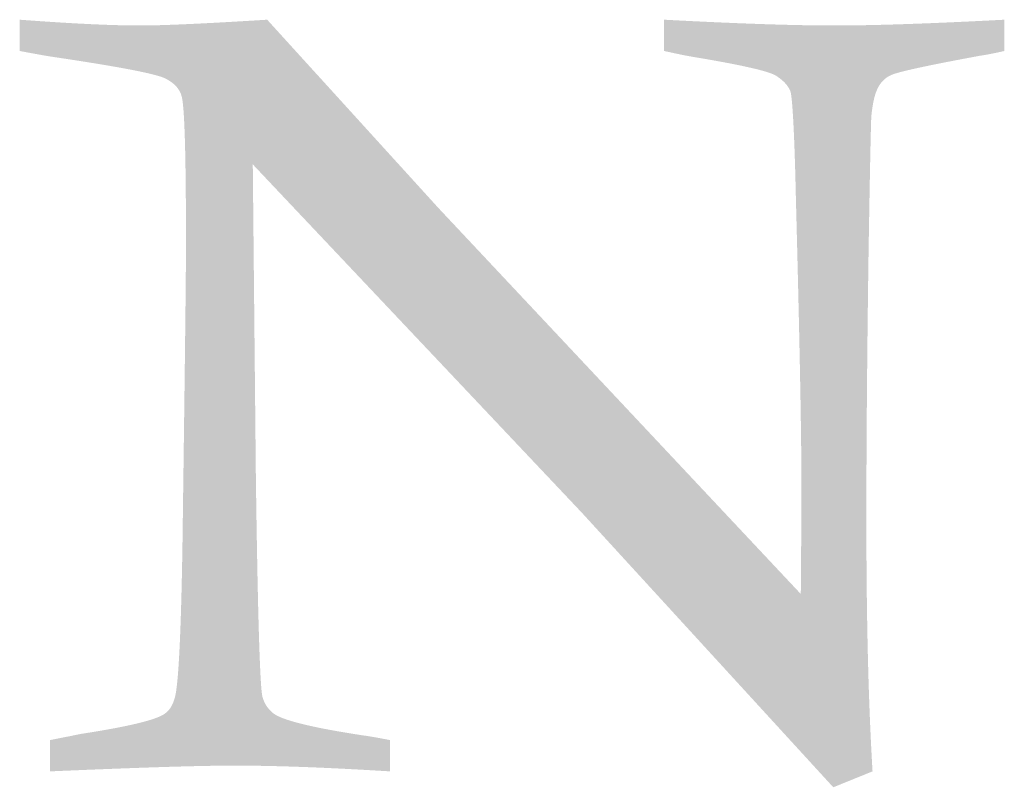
# Model space of a CAD drawing. Header units: millimetres. Extents: x 6612729504 to 6612744462, y 5733542327 to 5733549367.
# Tile 66 of 109: x 6612740879 to 6612740980, y 5733542503 to 5733542582. Entities that reach past the tile are written whole.
import ezdxf

# ---------------------------------------------------------------- set-up
doc = ezdxf.new("R2010")
doc.units = ezdxf.units.MM
doc.header["$MEASUREMENT"] = 0
doc.layers.add('.Magnor tabelka  ramka', color=7, linetype='Continuous')

msp = doc.modelspace()

# ---------------------------------------------------------------- hatches: boundary and pattern name
at = {"layer": '.Magnor tabelka  ramka', "linetype": 'Continuous', "lineweight": 20}
msp.add_hatch(color=7, dxfattribs=at).paths.add_polyline_path([(6612740879.029719, 5733542578.375153), (6612740879.946477, 5733542578.203563), (6612740880.592749, 5733542578.084617), (6612740881.123346, 5733542577.989078), (6612740881.554266, 5733542577.913676), (6612740881.900038, 5733542577.855303), (6612740882.173685, 5733542577.811067), (6612740882.349412, 5733542577.783931), (6612740883.297091, 5733542577.642337), (6612740884.20516, 5733542577.504439), (6612740885.073637, 5733542577.37021), (6612740885.902531, 5733542577.239624), (6612740886.691855, 5733542577.112655), (6612740887.196097, 5733542577.030006), (6612740887.682761, 5733542576.948945), (6612740888.151854, 5733542576.869464), (6612740888.603376, 5733542576.791556), (6612740889.037334, 5733542576.715215), (6612740889.453732, 5733542576.640429), (6612740889.852571, 5733542576.567194), (6612740890.233857, 5733542576.495502), (6612740890.597595, 5733542576.425343), (6612740890.943787, 5733542576.356709), (6612740891.272436, 5733542576.289597), (6612740891.583548, 5733542576.223993), (6612740891.877126, 5733542576.159894), (6612740892.153173, 5733542576.09729), (6612740892.284624, 5733542576.066547), (6612740892.411695, 5733542576.036174), (6612740892.534383, 5733542576.006172), (6612740892.652693, 5733542575.976539), (6612740892.766623, 5733542575.947273), (6612740892.876173, 5733542575.918376), (6612740892.981344, 5733542575.889844), (6612740893.082139, 5733542575.861677), (6612740893.178554, 5733542575.833876), (6612740893.270593, 5733542575.806435), (6612740893.358254, 5733542575.779359), (6612740893.441541, 5733542575.752643), (6612740893.52045, 5733542575.726288), (6612740893.594984, 5733542575.700294), (6612740893.665144, 5733542575.674656), (6612740893.730927, 5733542575.649377), (6612740893.792341, 5733542575.624453), (6612740893.849379, 5733542575.599886), (6612740893.902042, 5733542575.575673), (6612740893.950336, 5733542575.551812), (6612740894.032683, 5733542575.507749), (6612740894.115512, 5733542575.46179), (6612740894.196099, 5733542575.415088), (6612740894.274452, 5733542575.367645), (6612740894.350574, 5733542575.319464), (6612740894.424469, 5733542575.270549), (6612740894.496143, 5733542575.220904), (6612740894.565602, 5733542575.170528), (6612740894.63285, 5733542575.119429), (6612740894.69789, 5733542575.067608), (6612740894.729584, 5733542575.041426), (6612740894.76073, 5733542575.015066), (6612740894.791324, 5733542574.988526), (6612740894.821371, 5733542574.961808), (6612740894.850869, 5733542574.934912), (6612740894.879822, 5733542574.907837), (6612740894.908225, 5733542574.880586), (6612740894.936084, 5733542574.853157), (6612740894.963396, 5733542574.825552), (6612740894.990164, 5733542574.79777), (6612740895.016388, 5733542574.769812), (6612740895.042067, 5733542574.741678), (6612740895.067204, 5733542574.713369), (6612740895.091798, 5733542574.684887), (6612740895.11585, 5733542574.656228), (6612740895.139361, 5733542574.627397), (6612740895.162331, 5733542574.598392), (6612740895.184761, 5733542574.569211), (6612740895.206651, 5733542574.53986), (6612740895.228003, 5733542574.510336), (6612740895.248816, 5733542574.480639), (6612740895.26909, 5733542574.450771), (6612740895.28883, 5733542574.420732), (6612740895.308031, 5733542574.390521), (6612740895.326698, 5733542574.36014), (6612740895.344827, 5733542574.329588), (6612740895.362423, 5733542574.298868), (6612740895.379486, 5733542574.267976), (6612740895.41201, 5733542574.205688), (6612740895.442405, 5733542574.142727), (6612740895.470676, 5733542574.079096), (6612740895.496828, 5733542574.014796), (6612740895.520865, 5733542573.949836), (6612740895.542792, 5733542573.884212), (6612740895.562615, 5733542573.817931), (6612740895.580338, 5733542573.750994), (6612740895.587697, 5733542573.720382), (6612740895.601435, 5733542573.670448), (6612740895.614954, 5733542573.614573), (6612740895.628256, 5733542573.552754), (6612740895.641339, 5733542573.484994), (6612740895.654205, 5733542573.411292), (6612740895.666851, 5733542573.331653), (6612740895.679279, 5733542573.246075), (6612740895.691491, 5733542573.15456), (6612740895.703485, 5733542573.057108), (6612740895.715261, 5733542572.953723), (6612740895.726819, 5733542572.844404), (6612740895.738159, 5733542572.729154), (6612740895.749281, 5733542572.607971), (6612740895.760185, 5733542572.480858), (6612740895.770873, 5733542572.347817), (6612740895.781342, 5733542572.208849), (6612740895.791595, 5733542572.063954), (6612740895.811445, 5733542571.75639), (6612740895.830428, 5733542571.425133), (6612740895.84854, 5733542571.070195), (6612740895.865786, 5733542570.691584), (6612740895.88216, 5733542570.289307), (6612740895.897669, 5733542569.863377), (6612740895.912308, 5733542569.413802), (6612740895.92608, 5733542568.94059), (6612740895.938985, 5733542568.443753), (6612740895.951022, 5733542567.923298), (6612740895.962194, 5733542567.379235), (6612740895.9725, 5733542566.811573), (6612740895.986336, 5733542565.915854), (6612740895.998226, 5733542564.967091), (6612740896.008168, 5733542563.965314), (6612740896.016168, 5733542562.910555), (6612740896.022224, 5733542561.802847), (6612740896.026339, 5733542560.64222), (6612740896.028513, 5733542559.428705), (6612740896.02881, 5733542558.491651), (6612740896.026949, 5733542557.848475), (6612740896.021135, 5733542556.836402), (6612740896.011451, 5733542555.593092), (6612740895.99473, 5733542553.795874), (6612740895.972449, 5733542551.665647), (6612740895.939439, 5733542548.759474), (6612740895.898887, 5733542545.399989), (6612740895.843321, 5733542541.00547), (6612740895.777938, 5733542536.018801), (6612740895.713593, 5733542531.236204), (6612740895.694842, 5733542529.730393), (6612740895.674159, 5733542528.286075), (6612740895.659306, 5733542527.357342), (6612740895.643602, 5733542526.455915), (6612740895.627055, 5733542525.581785), (6612740895.609666, 5733542524.734947), (6612740895.591442, 5733542523.915387), (6612740895.572385, 5733542523.123097), (6612740895.552498, 5733542522.35807), (6612740895.531789, 5733542521.620296), (6612740895.510258, 5733542520.909765), (6612740895.487909, 5733542520.22647), (6612740895.464748, 5733542519.5704), (6612740895.440781, 5733542518.941547), (6612740895.416007, 5733542518.339903), (6612740895.390432, 5733542517.765457), (6612740895.364059, 5733542517.218203), (6612740895.336895, 5733542516.698128), (6612740895.308943, 5733542516.205224), (6612740895.280205, 5733542515.739485), (6612740895.265543, 5733542515.516798), (6612740895.250686, 5733542515.3009), (6612740895.235635, 5733542515.091785), (6612740895.22039, 5733542514.889459), (6612740895.204952, 5733542514.693913), (6612740895.189322, 5733542514.505154), (6612740895.173498, 5733542514.323174), (6612740895.157483, 5733542514.147976), (6612740895.141278, 5733542513.979557), (6612740895.12488, 5733542513.817916), (6612740895.108294, 5733542513.663053), (6612740895.091517, 5733542513.514966), (6612740895.074552, 5733542513.373654), (6612740895.057397, 5733542513.239115), (6612740895.040054, 5733542513.111352), (6612740895.022523, 5733542512.990357), (6612740895.004806, 5733542512.876133), (6612740894.986901, 5733542512.76868), (6612740894.968809, 5733542512.667994), (6612740894.950533, 5733542512.574078), (6612740894.932072, 5733542512.486925), (6612740894.915143, 5733542512.413602), (6612740894.884765, 5733542512.303071), (6612740894.852985, 5733542512.195744), (6612740894.819777, 5733542512.091604), (6612740894.785113, 5733542511.990643), (6612740894.748964, 5733542511.892843), (6612740894.711308, 5733542511.798193), (6612740894.685352, 5733542511.736835), (6612740894.658705, 5733542511.676867), (6612740894.631357, 5733542511.618284), (6612740894.603304, 5733542511.561081), (6612740894.574535, 5733542511.505257), (6612740894.545044, 5733542511.450807), (6612740894.51482, 5733542511.397726), (6612740894.483858, 5733542511.346009), (6612740894.452149, 5733542511.295653), (6612740894.419686, 5733542511.246655), (6612740894.386459, 5733542511.199011), (6612740894.352462, 5733542511.152715), (6612740894.317684, 5733542511.107765), (6612740894.282119, 5733542511.064155), (6612740894.245761, 5733542511.021881), (6612740894.208598, 5733542510.980943), (6612740894.170626, 5733542510.941331), (6612740894.131832, 5733542510.903046), (6612740894.092212, 5733542510.86608), (6612740894.051758, 5733542510.830433), (6612740894.01046, 5733542510.796098), (6612740893.968309, 5733542510.76307), (6612740893.927296, 5733542510.732775), (6612740893.889174, 5733542510.702297), (6612740893.847999, 5733542510.671741), (6612740893.803769, 5733542510.641109), (6612740893.756486, 5733542510.610401), (6612740893.706148, 5733542510.579614), (6612740893.65276, 5733542510.548751), (6612740893.596317, 5733542510.517808), (6612740893.536824, 5733542510.486789), (6612740893.474281, 5733542510.455691), (6612740893.408688, 5733542510.424516), (6612740893.340044, 5733542510.393263), (6612740893.268353, 5733542510.361932), (6612740893.19361, 5733542510.330523), (6612740893.115823, 5733542510.299034), (6612740893.034986, 5733542510.267469), (6612740892.951105, 5733542510.235826), (6612740892.864176, 5733542510.204103), (6612740892.774204, 5733542510.172305), (6612740892.681186, 5733542510.140427), (6612740892.585123, 5733542510.108469), (6612740892.486019, 5733542510.076434), (6612740892.38387, 5733542510.04432), (6612740892.27868, 5733542510.012127), (6612740892.170449, 5733542509.979856), (6612740892.059175, 5733542509.947506), (6612740891.944863, 5733542509.915078), (6612740891.827511, 5733542509.882571), (6612740891.707118, 5733542509.849985), (6612740891.583689, 5733542509.817319), (6612740891.45722, 5733542509.784575), (6612740891.327715, 5733542509.751752), (6612740891.195173, 5733542509.718849), (6612740891.059595, 5733542509.685868), (6612740890.92098, 5733542509.652806), (6612740890.63465, 5733542509.586448), (6612740890.336185, 5733542509.519769), (6612740890.02559, 5733542509.452774), (6612740889.702872, 5733542509.38546), (6612740889.368033, 5733542509.317826), (6612740889.021082, 5733542509.249874), (6612740888.66202, 5733542509.1816), (6612740888.290853, 5733542509.113008), (6612740887.907586, 5733542509.044093), (6612740887.512223, 5733542508.974855), (6612740887.104773, 5733542508.9053), (6612740886.685236, 5733542508.835419), (6612740886.253619, 5733542508.765216), (6612740885.809929, 5733542508.694689), (6612740885.375347, 5733542508.627096), (6612740884.05407, 5733542508.361679), (6612740883.180473, 5733542508.188264), (6612740882.310887, 5733542508.017971), (6612740882.118047, 5733542507.980537), (6612740882.118047, 5733542504.784884), (6612740883.775896, 5733542504.855763), (6612740885.370033, 5733542504.922229), (6612740886.900509, 5733542504.984253), (6612740888.367366, 5733542505.041815), (6612740889.77065, 5733542505.094893), (6612740891.110408, 5733542505.143461), (6612740892.386685, 5733542505.187499), (6612740893.30226, 5733542505.21754), (6612740894.182174, 5733542505.245008), (6612740895.026444, 5733542505.269895), (6612740895.835089, 5733542505.292192), (6612740896.60813, 5733542505.311888), (6612740897.345585, 5733542505.32897), (6612740898.047474, 5733542505.343434), (6612740898.713816, 5733542505.355268), (6612740899.34463, 5733542505.364462), (6612740899.939938, 5733542505.371005), (6612740900.499753, 5733542505.374889), (6612740901.00861, 5733542505.376108), (6612740901.623394, 5733542505.374764), (6612740902.251024, 5733542505.370745), (6612740902.89151, 5733542505.364058), (6612740903.544857, 5733542505.354717), (6612740904.211075, 5733542505.342733), (6612740904.890171, 5733542505.328119), (6612740905.582151, 5733542505.310888), (6612740906.28703, 5733542505.291049), (6612740907.004807, 5733542505.268615), (6612740907.735499, 5733542505.243596), (6612740908.479106, 5733542505.216009), (6612740909.23564, 5733542505.18586), (6612740910.005111, 5733542505.153166), (6612740910.787521, 5733542505.117934), (6612740911.582884, 5733542505.080177), (6612740912.391205, 5733542505.03991), (6612740913.212492, 5733542504.997143), (6612740914.046756, 5733542504.951886), (6612740914.893999, 5733542504.904155), (6612740915.754235, 5733542504.853955), (6612740916.627471, 5733542504.801307), (6612740916.894404, 5733542504.784884), (6612740916.894404, 5733542507.980537), (6612740916.334351, 5733542508.088051), (6612740915.870466, 5733542508.175028), (6612740915.489978, 5733542508.244326), (6612740915.181583, 5733542508.298614), (6612740914.896033, 5733542508.346844), (6612740914.66942, 5733542508.383262), (6612740914.459521, 5733542508.415051), (6612740914.266307, 5733542508.442129), (6612740914.12063, 5733542508.460722), (6612740913.636353, 5733542508.535396), (6612740913.164818, 5733542508.609831), (6612740912.706023, 5733542508.68403), (6612740912.259968, 5733542508.757993), (6612740911.826648, 5733542508.831718), (6612740911.406062, 5733542508.90521), (6612740910.998211, 5733542508.978467), (6612740910.603088, 5733542509.051491), (6612740910.220696, 5733542509.124281), (6612740909.851029, 5733542509.196839), (6612740909.494087, 5733542509.269167), (6612740909.14987, 5733542509.341262), (6612740908.98253, 5733542509.377224), (6612740908.818371, 5733542509.413129), (6612740908.657392, 5733542509.448977), (6612740908.499592, 5733542509.484767), (6612740908.344971, 5733542509.5205), (6612740908.193529, 5733542509.556175), (6612740908.045267, 5733542509.591792), (6612740907.900182, 5733542509.627356), (6612740907.758277, 5733542509.662861), (6612740907.619549, 5733542509.698309), (6612740907.483997, 5733542509.733702), (6612740907.351624, 5733542509.769037), (6612740907.222428, 5733542509.804316), (6612740907.09641, 5733542509.839539), (6612740906.973568, 5733542509.874706), (6612740906.853903, 5733542509.909816), (6612740906.737412, 5733542509.94487), (6612740906.624101, 5733542509.979869), (6612740906.513963, 5733542510.014812), (6612740906.407001, 5733542510.049699), (6612740906.303214, 5733542510.08453), (6612740906.202602, 5733542510.119305), (6612740906.105165, 5733542510.154025), (6612740906.010905, 5733542510.18869), (6612740905.919817, 5733542510.2233), (6612740905.831903, 5733542510.257854), (6612740905.747162, 5733542510.292354), (6612740905.665597, 5733542510.326798), (6612740905.587203, 5733542510.361188), (6612740905.511983, 5733542510.395521), (6612740905.439936, 5733542510.429801), (6612740905.371061, 5733542510.464026), (6612740905.305359, 5733542510.498197), (6612740905.242829, 5733542510.532312), (6612740905.183471, 5733542510.566375), (6612740905.127285, 5733542510.600381), (6612740905.074269, 5733542510.634336), (6612740905.024425, 5733542510.668235), (6612740904.977751, 5733542510.702079), (6612740904.938094, 5733542510.732775), (6612740904.885291, 5733542510.776589), (6612740904.833737, 5733542510.821035), (6612740904.783428, 5733542510.866107), (6612740904.734358, 5733542510.911797), (6612740904.686522, 5733542510.958099), (6612740904.639917, 5733542511.005008), (6612740904.59454, 5733542511.052513), (6612740904.550381, 5733542511.100613), (6612740904.507439, 5733542511.149299), (6612740904.465709, 5733542511.198565), (6612740904.425186, 5733542511.248405), (6612740904.385865, 5733542511.298814), (6612740904.347742, 5733542511.349781), (6612740904.310812, 5733542511.401305), (6612740904.275071, 5733542511.453378), (6612740904.240515, 5733542511.505992), (6612740904.207136, 5733542511.559142), (6612740904.174932, 5733542511.612822), (6612740904.143898, 5733542511.667025), (6612740904.11403, 5733542511.721745), (6612740904.08532, 5733542511.776976), (6612740904.057769, 5733542511.83271), (6612740904.031367, 5733542511.888943), (6612740904.006112, 5733542511.945665), (6612740903.982, 5733542512.002874), (6612740903.959026, 5733542512.060561), (6612740903.937183, 5733542512.11872), (6612740903.91647, 5733542512.177346), (6612740903.896878, 5733542512.236433), (6612740903.878406, 5733542512.295971), (6612740903.852783, 5733542512.386115), (6612740903.845517, 5733542512.413602), (6612740903.833663, 5733542512.462749), (6612740903.821841, 5733542512.521482), (6612740903.810055, 5733542512.589804), (6612740903.798301, 5733542512.667709), (6612740903.786581, 5733542512.755203), (6612740903.774897, 5733542512.852281), (6612740903.763248, 5733542512.958943), (6612740903.751635, 5733542513.075192), (6612740903.740058, 5733542513.201026), (6612740903.728518, 5733542513.336446), (6612740903.717015, 5733542513.481451), (6612740903.70555, 5733542513.63604), (6612740903.694122, 5733542513.800215), (6612740903.682734, 5733542513.973973), (6612740903.660073, 5733542514.350246), (6612740903.637573, 5733542514.764856), (6612740903.615234, 5733542515.217802), (6612740903.593063, 5733542515.709085), (6612740903.57106, 5733542516.238701), (6612740903.549232, 5733542516.806654), (6612740903.52758, 5733542517.412937), (6612740903.50611, 5733542518.057552), (6612740903.484823, 5733542518.740499), (6612740903.463724, 5733542519.461776), (6612740903.432435, 5733542520.615558), (6612740903.401587, 5733542521.855577), (6612740903.371193, 5733542523.181831), (6612740903.341266, 5733542524.594315), (6612740903.311815, 5733542526.093028), (6612740903.282854, 5733542527.677966), (6612740903.254396, 5733542529.349125), (6612740903.226452, 5733542531.106502), (6612740903.199032, 5733542532.950093), (6612740903.172733, 5733542534.842844), (6612740902.857669, 5733542566.793556), (6612740936.520285, 5733542531.180499), (6612740962.197665, 5733542503.15939), (6612740966.211079, 5733542504.784884), (6612740966.172121, 5733542505.445106), (6612740966.134413, 5733542506.114393), (6612740966.097955, 5733542506.792749), (6612740966.062742, 5733542507.480181), (6612740966.028778, 5733542508.17669), (6612740965.99606, 5733542508.88228), (6612740965.964588, 5733542509.596957), (6612740965.934362, 5733542510.320729), (6612740965.90538, 5733542511.053594), (6612740965.877643, 5733542511.795559), (6612740965.85115, 5733542512.546629), (6612740965.825896, 5733542513.306808), (6612740965.801888, 5733542514.076099), (6612740965.779119, 5733542514.85451), (6612740965.757592, 5733542515.642041), (6612740965.737307, 5733542516.438699), (6612740965.718259, 5733542517.244488), (6612740965.70045, 5733542518.059411), (6612740965.68388, 5733542518.883474), (6612740965.668548, 5733542519.716681), (6612740965.654452, 5733542520.559038), (6612740965.641592, 5733542521.410545), (6612740965.629971, 5733542522.27121), (6612740965.619581, 5733542523.141037), (6612740965.610429, 5733542524.020029), (6612740965.602509, 5733542524.908191), (6612740965.595821, 5733542525.805527), (6612740965.590368, 5733542526.712043), (6612740965.586146, 5733542527.627742), (6612740965.583156, 5733542528.552628), (6612740965.580976, 5733542529.957194), (6612740965.581413, 5733542531.593584), (6612740965.583831, 5733542533.208765), (6612740965.588116, 5733542534.830559), (6612740965.594205, 5733542536.459019), (6612740965.602036, 5733542538.094201), (6612740965.614181, 5733542540.147707), (6612740965.628828, 5733542542.211904), (6612740965.645857, 5733542544.286892), (6612740965.665145, 5733542546.372777), (6612740965.686572, 5733542548.469666), (6612740965.710015, 5733542550.577659), (6612740965.740637, 5733542553.122061), (6612740965.773779, 5733542555.682788), (6612740965.790686, 5733542556.929925), (6612740965.844135, 5733542560.172558), (6612740965.887382, 5733542562.680666), (6612740965.927183, 5733542564.881996), (6612740965.963394, 5733542566.777), (6612740965.995864, 5733542568.366128), (6612740966.020606, 5733542569.485126), (6612740966.042397, 5733542570.380017), (6612740966.058233, 5733542570.954767), (6612740966.069345, 5733542571.302766), (6612740966.079039, 5733542571.551475), (6612740966.085183, 5733542571.670038), (6612740966.106921, 5733542571.890903), (6612740966.130585, 5733542572.10486), (6612740966.15616, 5733542572.311938), (6612740966.174266, 5733542572.446184), (6612740966.193213, 5733542572.577394), (6612740966.212996, 5733542572.705574), (6612740966.23361, 5733542572.830736), (6612740966.255054, 5733542572.952888), (6612740966.277324, 5733542573.072038), (6612740966.300413, 5733542573.188193), (6612740966.32432, 5733542573.301363), (6612740966.34904, 5733542573.411556), (6612740966.374568, 5733542573.518781), (6612740966.400902, 5733542573.623045), (6612740966.428038, 5733542573.724358), (6612740966.455971, 5733542573.822728), (6612740966.484696, 5733542573.918162), (6612740966.514212, 5733542574.010671), (6612740966.544515, 5733542574.100262), (6612740966.575598, 5733542574.186943), (6612740966.60746, 5733542574.270722), (6612740966.640096, 5733542574.35161), (6612740966.6735, 5733542574.429613), (6612740966.707672, 5733542574.504743), (6612740966.742607, 5733542574.577003), (6612740966.778301, 5733542574.646404), (6612740966.81475, 5733542574.712955), (6612740966.851948, 5733542574.776664), (6612740966.870828, 5733542574.807455), (6612740966.889894, 5733542574.83754), (6612740966.909144, 5733542574.866919), (6612740966.946395, 5733542574.921026), (6612740966.985681, 5733542574.980401), (6612740967.026319, 5733542575.038506), (6612740967.068279, 5733542575.095318), (6612740967.111536, 5733542575.150818), (6612740967.156065, 5733542575.204984), (6612740967.20184, 5733542575.257793), (6612740967.248836, 5733542575.309226), (6612740967.297025, 5733542575.359261), (6612740967.346382, 5733542575.407873), (6612740967.396878, 5733542575.455047), (6612740967.448491, 5733542575.500754), (6612740967.501193, 5733542575.544979), (6612740967.55496, 5733542575.5877), (6612740967.609763, 5733542575.62889), (6612740967.665577, 5733542575.668535), (6612740967.722376, 5733542575.706608), (6612740967.780133, 5733542575.743092), (6612740967.838825, 5733542575.777958), (6612740967.898423, 5733542575.811194), (6612740967.958902, 5733542575.842772), (6612740968.020236, 5733542575.872674), (6612740968.03897, 5733542575.881394), (6612740968.07045, 5733542575.897301), (6612740968.105479, 5733542575.913696), (6612740968.14406, 5733542575.930578), (6612740968.186194, 5733542575.947948), (6612740968.231882, 5733542575.965806), (6612740968.281123, 5733542575.984153), (6612740968.33392, 5733542576.002988), (6612740968.390272, 5733542576.022313), (6612740968.45018, 5733542576.042129), (6612740968.513644, 5733542576.062432), (6612740968.65125, 5733542576.104516), (6612740968.803095, 5733542576.148564), (6612740968.969184, 5733542576.194585), (6612740969.149525, 5733542576.242579), (6612740969.344124, 5733542576.29255), (6612740969.552987, 5733542576.344501), (6612740969.776121, 5733542576.398438), (6612740970.013533, 5733542576.454361), (6612740970.265229, 5733542576.512276), (6612740970.669566, 5733542576.602891), (6612740971.106081, 5733542576.698006), (6612740971.574789, 5733542576.797635), (6612740972.075718, 5733542576.901788), (6612740972.608885, 5733542577.010479), (6612740973.174314, 5733542577.123717), (6612740973.772025, 5733542577.241516), (6612740974.402043, 5733542577.363889), (6612740975.064387, 5733542577.490847), (6612740975.759079, 5733542577.6224), (6612740976.486141, 5733542577.758564), (6612740977.221878, 5733542577.894971), (6612740977.40546, 5733542577.922026), (6612740977.61011, 5733542577.954674), (6612740977.835832, 5733542577.993208), (6612740978.082624, 5733542578.037914), (6612740978.310934, 5733542578.08137), (6612740978.554729, 5733542578.129755), (6612740978.814011, 5733542578.183256), (6612740979.088778, 5733542578.242053), (6612740979.379034, 5733542578.30633), (6612740979.679987, 5733542578.375153), (6612740979.679987, 5733542581.570807), (6612740978.310044, 5733542581.499928), (6612740977.30743, 5733542581.449666), (6612740976.326109, 5733542581.401896), (6612740975.366085, 5733542581.356629), (6612740974.427361, 5733542581.313877), (6612740973.509935, 5733542581.273647), (6612740972.613813, 5733542581.23595), (6612740971.738997, 5733542581.200795), (6612740970.885486, 5733542581.168193), (6612740970.053284, 5733542581.138152), (6612740969.242392, 5733542581.110683), (6612740968.452812, 5733542581.085797), (6612740967.684546, 5733542581.063501), (6612740966.937598, 5733542581.043806), (6612740966.211967, 5733542581.026722), (6612740965.507659, 5733542581.012258), (6612740964.824671, 5733542581.000423), (6612740964.163006, 5733542580.99123), (6612740963.52267, 5733542580.984686), (6612740962.903661, 5733542580.980803), (6612740962.323932, 5733542580.979584), (6612740961.70576, 5733542580.980927), (6612740961.068059, 5733542580.984947), (6612740960.410813, 5733542580.991635), (6612740959.734, 5733542581.000975), (6612740959.0376, 5733542581.012958), (6612740958.321589, 5733542581.027572), (6612740957.585951, 5733542581.044804), (6612740956.830664, 5733542581.064644), (6612740956.055705, 5733542581.087078), (6612740955.261056, 5733542581.112095), (6612740954.446696, 5733542581.139684), (6612740953.612606, 5733542581.169831), (6612740952.758764, 5733542581.202527), (6612740951.885149, 5733542581.23776), (6612740950.991741, 5733542581.275515), (6612740950.078519, 5733542581.315782), (6612740949.145463, 5733542581.358549), (6612740948.192554, 5733542581.403806), (6612740947.219768, 5733542581.451539), (6612740946.227087, 5733542581.501736), (6612740944.904, 5733542581.570807), (6612740944.904, 5733542578.375153), (6612740945.584747, 5733542578.22671), (6612740946.10368, 5733542578.115637), (6612740946.533262, 5733542578.025827), (6612740946.88541, 5733542577.95431), (6612740947.170672, 5733542577.898312), (6612740947.434642, 5733542577.848589), (6612740947.643992, 5733542577.811067), (6612740947.803669, 5733542577.783931), (6612740948.495679, 5733542577.667792), (6612740949.15904, 5733542577.554129), (6612740949.793773, 5733542577.442932), (6612740950.399894, 5733542577.334182), (6612740950.788091, 5733542577.263036), (6612740951.163587, 5733542577.192969), (6612740951.526389, 5733542577.123975), (6612740951.876499, 5733542577.056052), (6612740952.213928, 5733542576.989193), (6612740952.538678, 5733542576.923397), (6612740952.850755, 5733542576.858659), (6612740953.150167, 5733542576.794973), (6612740953.436917, 5733542576.732336), (6612740953.711014, 5733542576.670745), (6612740953.972461, 5733542576.610193), (6612740954.221264, 5733542576.55068), (6612740954.457431, 5733542576.492198), (6612740954.680964, 5733542576.434745), (6612740954.891872, 5733542576.378315), (6612740954.992594, 5733542576.350483), (6612740955.09016, 5733542576.322906), (6612740955.184573, 5733542576.295583), (6612740955.275833, 5733542576.268513), (6612740955.363941, 5733542576.241696), (6612740955.448898, 5733542576.215129), (6612740955.530704, 5733542576.188816), (6612740955.60936, 5733542576.162756), (6612740955.684866, 5733542576.136945), (6612740955.757224, 5733542576.111384), (6612740955.826434, 5733542576.086074), (6612740955.892495, 5733542576.061014), (6612740955.955413, 5733542576.036201), (6612740956.015183, 5733542576.011637), (6612740956.07181, 5733542575.987319), (6612740956.12529, 5733542575.96325), (6612740956.175628, 5733542575.939428), (6612740956.222824, 5733542575.915853), (6612740956.266876, 5733542575.892521), (6612740956.307788, 5733542575.869434), (6612740956.345559, 5733542575.846594), (6612740956.443743, 5733542575.782438), (6612740956.508948, 5733542575.7385), (6612740956.57277, 5733542575.694245), (6612740956.635204, 5733542575.649673), (6612740956.696248, 5733542575.604786), (6612740956.755898, 5733542575.559581), (6612740956.814153, 5733542575.514056), (6612740956.871008, 5733542575.468217), (6612740956.926458, 5733542575.422057), (6612740956.980503, 5733542575.375579), (6612740957.033136, 5733542575.328782), (6612740957.08436, 5733542575.281668), (6612740957.134166, 5733542575.234233), (6612740957.182553, 5733542575.186481), (6612740957.229517, 5733542575.138408), (6612740957.275057, 5733542575.090014), (6612740957.319166, 5733542575.0413), (6612740957.361845, 5733542574.992267), (6612740957.403089, 5733542574.942912), (6612740957.442893, 5733542574.893237), (6612740957.481256, 5733542574.84324), (6612740957.518175, 5733542574.79292), (6612740957.553643, 5733542574.742282), (6612740957.587664, 5733542574.691319), (6612740957.620228, 5733542574.640037), (6612740957.651334, 5733542574.58843), (6612740957.680981, 5733542574.5365), (6612740957.709162, 5733542574.484248), (6612740957.735876, 5733542574.431672), (6612740957.76112, 5733542574.378775), (6612740957.78489, 5733542574.325551), (6612740957.806195, 5733542574.274467), (6612740957.816072, 5733542574.244409), (6612740957.825949, 5733542574.209897), (6612740957.835822, 5733542574.170933), (6612740957.84569, 5733542574.127515), (6612740957.855553, 5733542574.079643), (6612740957.865407, 5733542574.02732), (6612740957.875252, 5733542573.970542), (6612740957.885087, 5733542573.90931), (6612740957.894911, 5733542573.843627), (6612740957.914515, 5733542573.698894), (6612740957.934056, 5733542573.536344), (6612740957.953519, 5733542573.355973), (6612740957.972893, 5733542573.157782), (6612740957.992168, 5733542572.941767), (6612740958.011333, 5733542572.70793), (6612740958.030374, 5733542572.456264), (6612740958.049278, 5733542572.186771), (6612740958.068037, 5733542571.899449), (6612740958.095875, 5733542571.435032), (6612740958.123319, 5733542570.93049), (6612740958.150325, 5733542570.38582), (6612740958.176861, 5733542569.801012), (6612740958.202882, 5733542569.176062), (6612740958.22835, 5733542568.510964), (6612740958.253226, 5733542567.805716), (6612740958.277472, 5733542567.060309), (6612740958.301045, 5733542566.274738), (6612740958.323912, 5733542565.449), (6612740958.346027, 5733542564.583086), (6612740958.367355, 5733542563.676994), (6612740958.373652, 5733542563.394763), (6612740958.442599, 5733542560.755866), (6612740958.507064, 5733542558.22349), (6612740958.567047, 5733542555.797486), (6612740958.622553, 5733542553.477712), (6612740958.673586, 5733542551.264021), (6612740958.720148, 5733542549.156263), (6612740958.762245, 5733542547.154297), (6612740958.79988, 5733542545.257971), (6612740958.825179, 5733542543.904967), (6612740958.847971, 5733542542.611242), (6612740958.868259, 5733542541.376736), (6612740958.886042, 5733542540.201386), (6612740958.901324, 5733542539.085133), (6612740958.914105, 5733542538.027909), (6612740958.924388, 5733542537.029658), (6612740958.932172, 5733542536.090317), (6612740958.93746, 5733542535.209823), (6612740958.940254, 5733542534.388115), (6612740958.940596, 5733542533.565971), (6612740958.938497, 5733542532.466581), (6612740958.933217, 5733542531.052206), (6612740958.923841, 5733542529.26135), (6612740958.910742, 5733542527.223597), (6612740958.892216, 5733542524.718202), (6612740958.877604, 5733542522.905594), (6612740921.811365, 5733542562.360494), (6612740904.329043, 5733542581.570807), (6612740902.895578, 5733542581.482897), (6612740901.800098, 5733542581.417541), (6612740900.750155, 5733542581.356629), (6612740899.745697, 5733542581.300186), (6612740898.786672, 5733542581.248234), (6612740897.873027, 5733542581.200795), (6612740897.00471, 5733542581.157894), (6612740896.181671, 5733542581.119553), (6612740895.594074, 5733542581.093804), (6612740895.031895, 5733542581.070644), (6612740894.49511, 5733542581.050081), (6612740893.983698, 5733542581.032125), (6612740893.497638, 5733542581.016787), (6612740893.036906, 5733542581.004076), (6612740892.601482, 5733542580.994001), (6612740892.191344, 5733542580.986573), (6612740891.80647, 5733542580.9818), (6612740891.446836, 5733542580.979694), (6612740891.056828, 5733542580.980181), (6612740890.615767, 5733542580.983311), (6612740890.160382, 5733542580.989109), (6612740889.690654, 5733542580.997566), (6612740889.206563, 5733542581.008671), (6612740888.708093, 5733542581.022409), (6612740888.195225, 5733542581.038769), (6612740887.66794, 5733542581.057742), (6612740887.126221, 5733542581.079312), (6612740886.570049, 5733542581.103469), (6612740885.999405, 5733542581.130201), (6612740885.414272, 5733542581.159499), (6612740884.81463, 5733542581.191346), (6612740884.200462, 5733542581.225734), (6612740883.571749, 5733542581.26265), (6612740882.928474, 5733542581.302081), (6612740882.270618, 5733542581.344016), (6612740881.598164, 5733542581.388445), (6612740880.91109, 5733542581.435352), (6612740880.209381, 5733542581.484731), (6612740879.250969, 5733542581.554386), (6612740879.029719, 5733542581.570807)])

doc.saveas('drawing.dxf')
